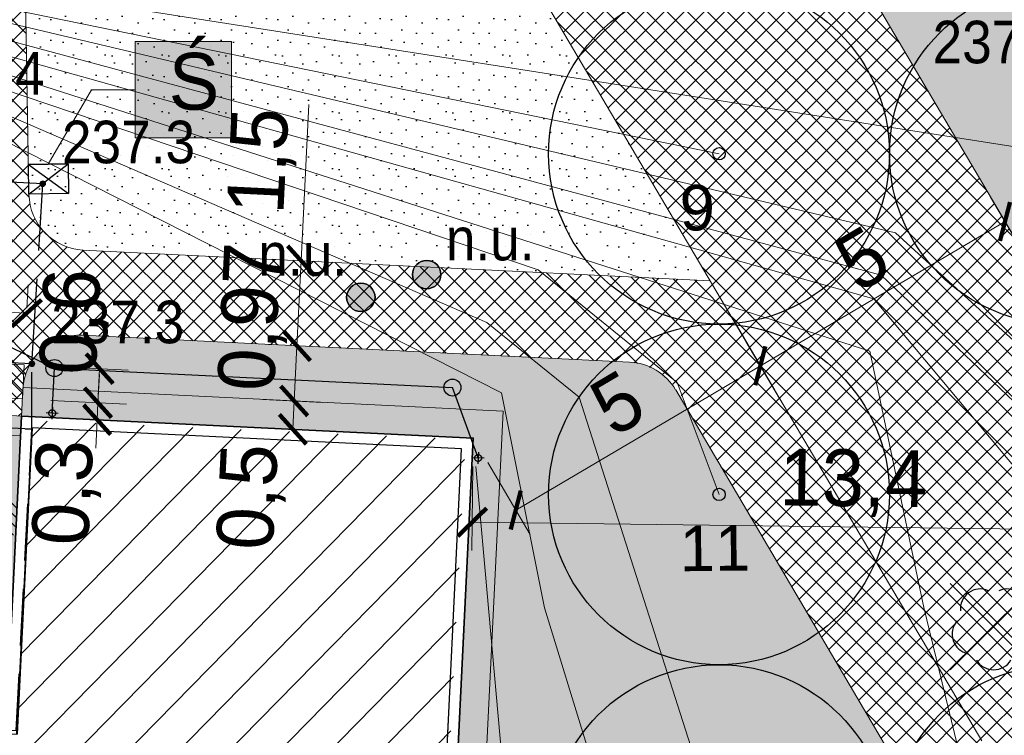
# Model space of a CAD drawing. Extents: x 40810 to 6568062, y -66833 to 5647073.
# Tile 18 of 35: x 6567800 to 6567818, y 5646984 to 5646997. Entities that reach past the tile are written whole.
import ezdxf
from ezdxf.enums import TextEntityAlignment as Align
from ezdxf.lldxf.tags import DXFTag

# ---------------------------------------------------------------- set-up
doc = ezdxf.new("R2010")
doc.units = 0
doc.header["$MEASUREMENT"] = 0
for name, pattern in [('ACAD_ISO10W100', [18, 12, -3, 0, -3]), ('KTCR02_05', [1.5, 1, -0.5]), ('KTJZ01_05', [2, 1.5, -0.5]), ('STRICHPUNKTX2', [2, 1, -0.5, 0, -0.5])]:
    doc.linetypes.add(name, pattern=pattern)
doc.layers.get('0').update_dxf_attribs({"linetype": 'CONTINUOUS'})
doc.layers.get('Defpoints').update_dxf_attribs({"linetype": 'CONTINUOUS'})
for name, color, linetype, lineweight in [('_Eko_deszczowka', 94, 'CONTINUOUS', 30), ('_EKO_DŹ_odwierty', 4, 'CONTINUOUS', 25), ('_Eko_DŹ_odwierty_obszar', 4, 'CONTINUOUS', 25), ('_EKO_DŹ_odwierty_OPIS', 3, 'CONTINUOUS', 15), ('_EKO_DŹ_poziomy', 3, 'CONTINUOUS', 20), ('A_izolacja', 5, 'CONTINUOUS', 9), ('IA_bezp', 140, 'CONTINUOUS', 20), ('l.przerywana', 104, 'ICAD_ISO03W100', 5), ('l.widokowa', 140, 'CONTINUOUS', 15), ('szraf1', 8, 'CONTINUOUS', 5), ('wymiarowanie', 176, 'CONTINUOUS', 9)]:
    doc.layers.add(name, color=color, linetype=linetype, lineweight=lineweight)
for name, color, linetype in [('B-widok', 7, 'CONTINUOUS'), ('BDOT1', 7, 'CONTINUOUS'), ('EWID_BUD', 7, 'CONTINUOUS'), ('GESUT1', 7, 'CONTINUOUS'), ('Z-zielen', 62, 'CONTINUOUS')]:
    doc.layers.add(name, color=color, linetype=linetype)
doc.styles.add('Arial_1', font='arial.ttf')
doc.styles.get("Standard").update_dxf_attribs({"font": 'GOTHIC.TTF'})
doc.styles.add('STYLE-GEO_140', font='geo_140.shx', dxfattribs={"bigfont": 'geo_140big.shx'})
tags = doc.linetypes.add('ICAD_ISO03W100', pattern=[30, 12, -18]).pattern_tags.tags
tags[6:7] = [DXFTag(74, 4), DXFTag(75, 0), DXFTag(340, '0'), DXFTag(46, 1.0), DXFTag(50, 0.0), DXFTag(44, 0.0), DXFTag(45, 0.0)]
tags[4:5] = [DXFTag(74, 4), DXFTag(75, 0), DXFTag(340, '0'), DXFTag(46, 1.0), DXFTag(50, 0.0), DXFTag(44, 0.0), DXFTag(45, 0.0)]
doc.dimstyles.new('Skala 1-50', dxfattribs={"dimtxt": 1, "dimasz": 0.5, "dimexe": 0.5, "dimexo": 0.5, "dimgap": 0.2, "dimtad": 1, "dimtxsty": 'Standard', "dimblk": 'ARCHTICK', "dimcen": 0.5, "dimclrd": 256, "dimclre": 256, "dimadec": 0, "dimazin": 0, "dimtfac": 1, "dimtdec": 1, "dimtmove": 1, "dimatfit": 3, "dimldrblk": 'ARCHTICK', "dimfxl": 1, "dimlwd": -1, "dimlwe": -1, "dimarcsym": 0})
pattern_1 = [(45, (0, 0), (-0.1767766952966, 0.1767766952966), []), (135, (0, 0), (-0.1767766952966, -0.1767766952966), [])]
pattern_2 = [(0, (0.04, 0.02), (0, 1), [0, -1]), (0, (0.36, 0.04), (0, 1), [0, -1]), (0, (0.18, 0.26), (0, 1), [0, -1]), (0, (0.4, 0.42), (0, 1), [0, -1]), (0, (0.14, 0.48), (0, 1), [0, -1]), (0, (0.22, 0.72), (0, 1), [0, -1]), (0, (0.08, 0.9), (0, 1), [0, -1]), (0, (0.4, 0.88), (0, 1), [0, -1]), (0, (0.64, 0.92), (0, 1), [0, -1]), (0, (0.76, 0.68), (0, 1), [0, -1]), (0, (0.96, 0.66), (0, 1), [0, -1]), (0, (0.96, 0.3), (0, 1), [0, -1]), (0, (0.78, 0.18), (0, 1), [0, -1]), (0, (0.5, 0.24), (0, 1), [0, -1]), (0, (0.68, 0.42), (0, 1), [0, -1]), (0, (0.5, 0.6), (0, 1), [0, -1]), (0, (0.92, 0.04), (0, 1), [0, -1])]

# ---------------------------------------------------------------- blocks, each defined once
blk = doc.blocks.new('OBOP02_1')
at = {"layer": 'BDOT1', "color": 7, "linetype": 'Continuous'}
blk.add_circle((0, 0), 0.01, dxfattribs=at)
for centre, start, end in [((-0.47, 0.647), 66, 186), ((0.47, 0.647), 354, 114), ((-0.761, -0.247), 138, 258), ((0.761, -0.247), 282, 42), ((0, -0.8), 210, 330)]:
    blk.add_arc(centre, 0.7, start, end, dxfattribs=at)
blk = doc.blocks.new('DWG_H0_11')
at = {"layer": 'BDOT1', "linetype": 'Continuous'}
blk.add_hatch(color=7, dxfattribs=at).paths.add_polyline_path([(0.09, 0, 1), (-0.09, 0, 1)], flags=16)
at = {"layer": 'BDOT1', "color": 7, "linetype": 'Continuous'}
blk.add_lwpolyline([(0.09, 0, 1), (-0.09, 0, 1)], format="xyb", close=True, dxfattribs=at)
blk = doc.blocks.new('RTPW01_1')
at = {"layer": 'BDOT1', "color": 7, "linetype": 'Continuous'}
blk.add_circle((0, 0), 0.09, dxfattribs=at)
blk.add_blockref('DWG_H0_11', (0, 0), dxfattribs=at)
blk = doc.blocks.new('DWG_H0_19')
at = {"layer": 'GESUT1', "linetype": 'Continuous'}
blk.add_hatch(color=202, dxfattribs=at).paths.add_polyline_path([(-0.5, 0, 1), (0.5, 0, 1)], flags=16)
at = {"layer": 'GESUT1', "color": 202, "linetype": 'Continuous'}
blk.add_lwpolyline([(-0.5, 0, 1), (0.5, 0, 1)], format="xyb", close=True, dxfattribs=at)
blk = doc.blocks.new('SUUS30_1')
at = {"layer": 'GESUT1', "color": 202, "linetype": 'Continuous'}
blk.add_circle((0, 0), 0.5, dxfattribs=at)
blk.add_blockref('DWG_H0_19', (0, 0), dxfattribs=at)
blk = doc.blocks.new('_ArchTick')
at = {"color": 0, "linetype": 'ByBlock', "const_width": 0.15}
blk.add_lwpolyline([(-0.5, -0.5), (0.5, 0.5)], dxfattribs=at)
blk = doc.blocks.new('*D201')
at = {"layer": 'Defpoints', "color": 0}
for p in [(6567812.706, 5646991.831), (6567813.453, 5646990.564), (6567808.4, 5646989.29)]:
    blk.add_point(p, dxfattribs=at)
at = {"layer": 'wymiarowanie'}
for p, q in [((6567812.96, 5646991.4), (6567813.707, 5646990.133)), ((6567809.147, 5646988.023), (6567813.453, 5646990.564)), ((6567808.654, 5646988.859), (6567809.401, 5646987.593))]:
    blk.add_line(p, q, dxfattribs=at)
at = {"layer": 'wymiarowanie', "linetype": 'Continuous', "xscale": 0.5, "yscale": 0.5, "zscale": 0.5}
for p, rotation in [((6567813.453, 5646990.564), 30.53847883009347), ((6567809.147, 5646988.023), 210.5384788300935)]:
    blk.add_blockref('_ArchTick', p, dxfattribs=dict(at, rotation=rotation))
at = {"layer": 'wymiarowanie', "color": 0, "linetype": 'Continuous', "insert": (6567810.938, 5646989.907), "char_height": 1, "attachment_point": 5, "rotation": 30.5385}
blk.add_mtext('5', dxfattribs=at)
blk = doc.blocks.new('*D207')
at = {"layer": 'Defpoints', "color": 0}
for p in [(6567817.76, 5646993.104), (6567818.353, 5646992.099), (6567814.047, 5646989.558)]:
    blk.add_point(p, dxfattribs=at)
at = {"layer": 'wymiarowanie'}
for p, q in [((6567818.099, 5646992.529), (6567817.506, 5646993.535)), ((6567813.453, 5646990.564), (6567817.76, 5646993.104)), ((6567813.793, 5646989.989), (6567813.199, 5646990.994))]:
    blk.add_line(p, q, dxfattribs=at)
at = {"layer": 'wymiarowanie', "linetype": 'Continuous', "xscale": 0.5, "yscale": 0.5, "zscale": 0.5}
for p, rotation in [((6567817.76, 5646993.104), 30.53847882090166), ((6567813.453, 5646990.564), 210.5384788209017)]:
    blk.add_blockref('_ArchTick', p, dxfattribs=dict(at, rotation=rotation))
at = {"layer": 'wymiarowanie', "color": 0, "linetype": 'Continuous', "insert": (6567815.244, 5646992.448), "char_height": 1, "attachment_point": 5, "rotation": 30.5385}
blk.add_mtext('5', dxfattribs=at)
blk = doc.blocks.new('*D236')
at = {"layer": 'Defpoints', "color": 0}
for p in [(6567805.368, 5646992.414), (6567805.422, 5646992.411), (6567805.349, 5646990.913)]:
    blk.add_point(p, dxfattribs=at)
at = {"layer": 'wymiarowanie'}
for p, q in [((6567805.368, 5646992.414), (6567805.503, 5646995.166)), ((6567804.923, 5646992.436), (6567804.869, 5646992.438)), ((6567805.295, 5646990.916), (6567805.368, 5646992.414)), ((6567804.85, 5646990.938), (6567804.795, 5646990.94))]:
    blk.add_line(p, q, dxfattribs=at)
at = {"layer": 'wymiarowanie', "linetype": 'Continuous', "xscale": 0.5, "yscale": 0.5, "zscale": 0.5}
for p, rotation in [((6567805.368, 5646992.414), 87.19807718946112), ((6567805.295, 5646990.916), 267.1980771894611)]:
    blk.add_blockref('_ArchTick', p, dxfattribs=dict(at, rotation=rotation))
at = {"layer": 'wymiarowanie', "color": 0, "linetype": 'Continuous', "insert": (6567804.694, 5646994.169), "char_height": 1, "attachment_point": 5, "rotation": 87.1981}
blk.add_mtext('1,5', dxfattribs=at)
blk = doc.blocks.new('*D241')
at = {"layer": 'Defpoints', "color": 0}
for p in [(6567805.349, 5646990.913), (6567804.192, 5646989.996), (6567805.247, 5646989.945)]:
    blk.add_point(p, dxfattribs=at)
at = {"layer": 'wymiarowanie'}
for p, q in [((6567804.85, 5646990.938), (6567804.795, 5646990.94)), ((6567805.295, 5646990.916), (6567805.247, 5646989.945)), ((6567804.692, 5646989.972), (6567805.746, 5646989.92))]:
    blk.add_line(p, q, dxfattribs=at)
at = {"layer": 'wymiarowanie', "linetype": 'Continuous', "xscale": 0.5, "yscale": 0.5, "zscale": 0.5}
for p, rotation in [((6567805.295, 5646990.916), 87.1980772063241), ((6567805.247, 5646989.945), 267.1980772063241)]:
    blk.add_blockref('_ArchTick', p, dxfattribs=dict(at, rotation=rotation))
at = {"layer": 'wymiarowanie', "color": 0, "linetype": 'Continuous', "insert": (6567804.547, 5646991.421), "char_height": 1, "attachment_point": 5, "rotation": 87.1981}
blk.add_mtext('0,97', dxfattribs=at)
blk = doc.blocks.new('*D242')
at = {"layer": 'Defpoints', "color": 0}
for p in [(6567804.192, 5646989.996), (6567804.225, 5646989.494), (6567805.223, 5646989.445)]:
    blk.add_point(p, dxfattribs=at)
at = {"layer": 'wymiarowanie'}
for p, q in [((6567804.692, 5646989.972), (6567805.746, 5646989.92)), ((6567805.247, 5646989.945), (6567805.223, 5646989.445)), ((6567804.725, 5646989.47), (6567805.722, 5646989.421))]:
    blk.add_line(p, q, dxfattribs=at)
at = {"layer": 'wymiarowanie', "linetype": 'Continuous', "xscale": 0.5, "yscale": 0.5, "zscale": 0.5}
for p, rotation in [((6567805.247, 5646989.945), 87.19807718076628), ((6567805.223, 5646989.445), 267.1980771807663)]:
    blk.add_blockref('_ArchTick', p, dxfattribs=dict(at, rotation=rotation))
at = {"layer": 'wymiarowanie', "color": 0, "linetype": 'Continuous', "insert": (6567804.506, 5646988.253), "char_height": 1, "attachment_point": 5, "rotation": 87.1981}
blk.add_mtext('0,5', dxfattribs=at)
blk = doc.blocks.new('*D271')
at = {"layer": 'Defpoints', "color": 0}
for p in [(6567808.4, 5646989.29), (6567821.797, 5646989.122), (6567821.779, 5646987.642)]:
    blk.add_point(p, dxfattribs=at)
at = {"layer": 'wymiarowanie'}
for p, q in [((6567808.393, 5646988.79), (6567808.375, 5646987.31)), ((6567821.791, 5646988.622), (6567821.773, 5646987.143)), ((6567808.381, 5646987.81), (6567821.779, 5646987.642))]:
    blk.add_line(p, q, dxfattribs=at)
at = {"layer": 'wymiarowanie', "linetype": 'Continuous', "xscale": 0.5, "yscale": 0.5, "zscale": 0.5}
for p, rotation in [((6567808.381, 5646987.81), 179.283242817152), ((6567821.779, 5646987.642), 359.283242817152)]:
    blk.add_blockref('_ArchTick', p, dxfattribs=dict(at, rotation=rotation))
at = {"layer": 'wymiarowanie', "color": 0, "linetype": 'Continuous', "insert": (6567815.09, 5646988.497), "char_height": 1, "attachment_point": 5, "rotation": 359.2832}
blk.add_mtext('13,4', dxfattribs=at)
blk = doc.blocks.new('*D272')
at = {"layer": 'Defpoints', "color": 0}
for p in [(6567831.553, 5646991.376), (6567808.4, 5646989.29), (6567832.261, 5646983.53)]:
    blk.add_point(p, dxfattribs=at)
at = {"layer": 'wymiarowanie'}
for p, q in [((6567831.598, 5646990.878), (6567832.305, 5646983.032)), ((6567808.444, 5646988.792), (6567809.151, 5646980.945)), ((6567809.107, 5646981.443), (6567832.261, 5646983.53))]:
    blk.add_line(p, q, dxfattribs=at)
at = {"layer": 'wymiarowanie', "linetype": 'Continuous', "xscale": 0.5, "yscale": 0.5, "zscale": 0.5}
for p, rotation in [((6567832.261, 5646983.53), 5.148944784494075), ((6567809.107, 5646981.443), 185.1489447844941)]:
    blk.add_blockref('_ArchTick', p, dxfattribs=dict(at, rotation=rotation))
at = {"layer": 'wymiarowanie', "color": 0, "linetype": 'Continuous', "insert": (6567820.614, 5646983.254), "char_height": 1, "attachment_point": 5, "rotation": 5.1489}
blk.add_mtext('23,25', dxfattribs=at)
blk = doc.blocks.new('*D277')
at = {"layer": 'Defpoints', "color": 0}
for p in [(6567805.305, 5647001.661), (6567799.729, 5646992.178)]:
    blk.add_point(p, dxfattribs=at)
at = {"layer": 'wymiarowanie'}
blk.add_line((6567803.61, 5646998.779), (6567805.305, 5647001.661), dxfattribs=at)
at = {"layer": 'wymiarowanie', "linetype": 'Continuous', "xscale": 0.5, "yscale": 0.5, "zscale": 0.5, "rotation": 59.54507785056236}
blk.add_blockref('_ArchTick', (6567805.305, 5647001.661), dxfattribs=at)
at = {"layer": 'wymiarowanie', "color": 0, "linetype": 'Continuous', "insert": (6567803.6, 5647000.143), "char_height": 1, "attachment_point": 5, "rotation": 59.5451}
blk.add_mtext('R11', dxfattribs=at)
blk = doc.blocks.new('*D287')
at = {"layer": 'Defpoints', "color": 0}
for p in [(6567788.91, 5646991.646), (6567800.537, 5646991.49), (6567800.517, 5646991.077)]:
    blk.add_point(p, dxfattribs=at)
at = {"layer": 'wymiarowanie'}
for p, q in [((6567788.934, 5646992.145), (6567788.955, 5646992.557)), ((6567788.93, 5646992.058), (6567800.537, 5646991.49)), ((6567800.541, 5646991.577), (6567800.561, 5646991.989))]:
    blk.add_line(p, q, dxfattribs=at)
at = {"layer": 'wymiarowanie', "linetype": 'Continuous', "xscale": 0.5, "yscale": 0.5, "zscale": 0.5}
for p, rotation in [((6567788.93, 5646992.058), 177.1980771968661), ((6567800.537, 5646991.49), 357.1980771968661)]:
    blk.add_blockref('_ArchTick', p, dxfattribs=dict(at, rotation=rotation))
at = {"layer": 'wymiarowanie', "color": 0, "linetype": 'Continuous', "insert": (6567793.308, 5646992.615), "char_height": 1, "attachment_point": 5, "rotation": 357.1981}
blk.add_mtext('11,62', dxfattribs=at)
blk = doc.blocks.new('*D335')
at = {"layer": 'Defpoints', "color": 0}
for p in [(6567800.492, 5646990.578), (6567800.463, 5646989.979), (6567801.793, 5646989.914)]:
    blk.add_point(p, dxfattribs=at)
at = {"layer": 'wymiarowanie'}
for p, q in [((6567800.992, 5646990.554), (6567802.322, 5646990.489)), ((6567801.822, 5646990.513), (6567801.793, 5646989.914)), ((6567800.962, 5646989.954), (6567802.292, 5646989.889))]:
    blk.add_line(p, q, dxfattribs=at)
at = {"layer": 'wymiarowanie', "linetype": 'Continuous', "xscale": 0.5, "yscale": 0.5, "zscale": 0.5}
for p, rotation in [((6567801.822, 5646990.513), 87.1980772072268), ((6567801.793, 5646989.914), 267.1980772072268)]:
    blk.add_blockref('_ArchTick', p, dxfattribs=dict(at, rotation=rotation))
at = {"layer": 'wymiarowanie', "color": 0, "linetype": 'Continuous', "insert": (6567801.389, 5646991.336), "char_height": 1, "attachment_point": 5, "rotation": 87.1981}
blk.add_mtext('0,6', dxfattribs=at)
blk = doc.blocks.new('*D336')
at = {"layer": 'Defpoints', "color": 0}
for p in [(6567800.463, 5646989.979), (6567800.448, 5646989.679), (6567801.778, 5646989.614)]:
    blk.add_point(p, dxfattribs=at)
at = {"layer": 'wymiarowanie'}
for p, q in [((6567801.793, 5646989.914), (6567801.818, 5646990.413)), ((6567800.962, 5646989.954), (6567802.292, 5646989.889)), ((6567801.793, 5646989.914), (6567801.778, 5646989.614)), ((6567800.948, 5646989.655), (6567802.278, 5646989.59)), ((6567801.778, 5646989.614), (6567801.754, 5646989.115))]:
    blk.add_line(p, q, dxfattribs=at)
at = {"layer": 'wymiarowanie', "linetype": 'Continuous', "xscale": 0.5, "yscale": 0.5, "zscale": 0.5}
for p, rotation in [((6567801.793, 5646989.914), 267.1980772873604), ((6567801.778, 5646989.614), 87.19807728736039)]:
    blk.add_blockref('_ArchTick', p, dxfattribs=dict(at, rotation=rotation))
at = {"layer": 'wymiarowanie', "color": 0, "linetype": 'Continuous', "insert": (6567801.256, 5646988.331), "char_height": 1, "attachment_point": 5, "rotation": 87.1981}
blk.add_mtext('0,3', dxfattribs=at)

msp = doc.modelspace()

# ---------------------------------------------------------------- hatches: boundary and pattern name
at = {"layer": 'IA_bezp', "linetype": 'Continuous'}
h = msp.add_hatch(dxfattribs=at)
h.set_pattern_fill('ANSI31', color=256, angle=90)
h.set_pattern_definition([(135, (6567788.04568, 5646968.90935), (-0.08838835, -0.08838835), [])])
h.paths.add_polyline_path([(6567790.814, 5646971.83), (6567790.89, 5646973.378), (6567791.489, 5646973.348), (6567791.443, 5646972.4), (6567793.341, 5646972.307), (6567793.387, 5646973.256), (6567793.986, 5646973.226), (6567793.911, 5646971.678)])
h.paths.add_polyline_path([(6567796.468, 5646990.174), (6567796.497, 5646990.774), (6567800.492, 5646990.578), (6567800.463, 5646989.979)])
h.paths.add_polyline_path([(6567790.231, 5646969.105), (6567790.26, 5646969.704), (6567794.255, 5646969.509), (6567794.226, 5646968.909)])
h.paths.add_polyline_path([(6567796.35, 5646987.777), (6567796.38, 5646988.376), (6567800.375, 5646988.181), (6567800.346, 5646987.582)])
h.paths.add_polyline_path([(6567788.046, 5646971.515), (6567788.143, 5646973.512), (6567788.743, 5646973.483), (6567788.645, 5646971.485)])
h.paths.add_polyline_path([(6567796.036, 5646971.123), (6567796.134, 5646973.121), (6567796.733, 5646973.092), (6567796.635, 5646971.094)])
at = {"layer": 'szraf1', "true_color": 0xc7c8ca}
h = msp.add_hatch(dxfattribs=at)
h.set_pattern_fill('ANSI37', color=9, scale=2, style=0)
h.set_pattern_definition(pattern_1)
h.paths.add_polyline_path([(6567823.29, 5646949.789), (6567823.25, 5646947.076), (6567815.665, 5646947.38, 0.196657), (6567818.004, 5646952.37), (6567818.832, 5646976.873, 0.160815), (6567817.35, 5646983.958), (6567809.203, 5646997.768, 0.265433), (6567799.729, 5647003.178), (6567753.063, 5647002.39, 0.208172), (6567747.98, 5647000.075), (6567747.21, 5647008.79), (6567747.35, 5647008.792, 0.163859), (6567751.584, 5647007.366), (6567799.729, 5647008.178, -0.27448), (6567813.51, 5647000.308), (6567821.657, 5646986.499, -0.142644), (6567823.867, 5646977.829), (6567822.996, 5646952.047, 0.081845)])
at = {"layer": 'szraf1', "linetype": 'Continuous'}
h = msp.add_hatch(dxfattribs=at)
h.set_pattern_fill('ANSI37', color=40, scale=2, style=0)
h.set_pattern_definition(pattern_1)
h.paths.add_polyline_path([(6567813.016, 5646947.486), (6567815.626, 5646947.346, 0.207654), (6567818.004, 5646952.371), (6567818.87, 5646977.998, 0.142644), (6567817.35, 5646983.958), (6567812.57, 5646992.062), (6567801.529, 5646992.602, -0.395059), (6567800.578, 5646993.584), (6567800.416, 5647003.157), (6567796.416, 5647003.124), (6567796.572, 5646993.912, -0.419182), (6567795.572, 5646992.895), (6567776.232, 5646993.84), (6567775.17, 5646972.145), (6567787.446, 5646971.544), (6567787.305, 5646968.647), (6567797.093, 5646968.168), (6567797.235, 5646971.065), (6567815.626, 5646970.165, -0.399962), (6567817.053, 5646968.667), (6567816.505, 5646952.421, -0.299344)])
h.paths.add_polyline_path([(6567795.834, 5646973.136), (6567797.332, 5646973.062), (6567797.308, 5646972.563), (6567815.631, 5646971.666, 0.418657), (6567817.204, 5646973.114), (6567817.371, 5646978.049, 0.142644), (6567816.058, 5646983.196), (6567812.161, 5646989.802, 0.297098), (6567811.15, 5646990.629), (6567801.519, 5646991.101, 0.414214), (6567800.471, 5646990.151), (6567800.448, 5646989.679), (6567794.595, 5646989.966), (6567794.667, 5646991.436), (6567781.462, 5646992.082), (6567777.657, 5646992.268), (6567776.742, 5646973.57), (6567787.52, 5646973.042), (6567787.537, 5646973.529), (6567789.042, 5646973.456), (6567788.876, 5646970.072), (6567795.668, 5646969.74)], flags=16)
h = msp.add_hatch(dxfattribs=at)
h.set_pattern_fill('GRAVL1', color=256, style=0)
h.set_pattern_definition([(228.0128, (0.72, 1), (-7.99999823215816, -9.00000134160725), [0.134536, -13.319088]), (184.9697, (0.63, 0.9), (12.00000105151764, 0.99999130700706), [0.230868, -22.855925]), (132.5104, (0.4, 0.88), (9.9999907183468, -11.0000086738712), [0.162788, -16.116032]), (267.2737, (0.01, 0.63), (0.9999960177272, 20.00000029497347), [0.210238, -20.813558]), (292.8337, (0, 0.42), (-5.00000990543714, 11.99999641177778), [0.206155, -20.409373]), (357.2737, (0.08, 0.23), (-20.00000029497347, 0.9999960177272), [0.210238, -20.813558]), (37.6942, (0.29, 0.22), (-13.00000734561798, -9.99999040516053), [0.278029, -27.524849]), (72.2553, (0.51, 0.39), (7.00001076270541, 21.99999623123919), [0.262488, -25.986321]), (121.4296, (0.59, 0.64), (-8.00000823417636, 12.99999503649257), [0.21095, -20.884073]), (175.2364, (0.48, 0.82), (11.0000009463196, -0.9999915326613), [0.240832, -11.800763]), (222.3974, (0.24, 0.84), (-12.00000735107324, -10.99999208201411), [0.311448, -30.833375]), (138.8141, (1, 0.62), (-7.0000029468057, 5.9999973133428), [0.106301, -10.523844]), (171.4692, (0.92, 0.69), (12.99999828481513, -2.0000079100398), [0.202237, -20.021511]), (225, (0.72, 0.72), (-2e-16, -1.00000030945), [0.141421, -1.272792]), (203.1986, (0.65, 0.84), (4.999999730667, 2.0000013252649), [0.076158, -7.539615]), (291.8014, (0.58, 0.81), (-0.9999999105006, 3.0000002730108), [0.107703, -5.277462]), (30.9638, (0.62, 0.71), (2.999998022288, 2.0000024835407), [0.174929, -5.656023]), (161.5651, (0.77, 0.8), (2.000000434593, -0.999998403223), [0.126491, -3.035787]), (16.3895, (0, 0.81), (10.00000219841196, 2.99999270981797), [0.1772, -17.542845]), (70.3462, (0.17, 0.86), (-3.99999524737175, -11.0000021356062), [0.148661, -14.717408]), (293.1986, (0.77, 1), (-2.0000013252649, 4.999999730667), [0.152315, -7.463458]), (343.6105, (0.83, 0.86), (-10.00000219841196, 2.99999270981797), [0.1772, -17.542845]), (339.444, (0, 0.19), (-5.0000018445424, 1.9999959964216), [0.17088, -8.373124]), (294.7751, (0.16, 0.13), (-4.99999218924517, 11.0000034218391), [0.143178, -14.174643]), (66.8014, (0.78, 0), (2.0000013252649, 4.999999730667), [0.152315, -7.463458]), (17.354, (0.84, 0.14), (-13.00000201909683, -3.9999945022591), [0.167631, -16.595424]), (69.444, (0.29, 0), (-1.9999959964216, -5.0000018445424), [0.08544, -8.458564]), (101.3099, (0.72, 0), (-0.9999976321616, 4.000000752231), [0.05099, -5.048029]), (165.9638, (0.71, 0.05), (3.00000054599, -0.999998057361), [0.206155, -3.91695]), (186.009, (0.51, 0.1), (9.99999975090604, 0.99999931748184), [0.19105, -18.913923]), (303.6901, (0.62, 0.62), (-1.000001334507, 1.999999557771), [0.144222, -3.461329]), (353.1572, (0.7, 0.5), (16.99999936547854, -2.00000799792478), [0.251794, -24.927563]), (60.9454, (0.95, 0.47), (-4.0000000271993, -7.0000003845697), [0.102956, -10.192674]), (90, (1, 0.56), (-1, 1), [0.06, -0.94]), (120.2564, (0.49, 0.13), (3.9999948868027, -7.00000245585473), [0.138924, -13.75352]), (48.0128, (0.42, 0.25), (7.99999823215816, 9.00000134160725), [0.269072, -13.184552]), (0, (0.6, 0.45), (1, 1), [0.26, -0.74]), (325.3048, (0.86, 0.45), (-9.9999942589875, 7.00000860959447), [0.158114, -15.653274]), (254.0546, (0.99, 0.36), (-0.9999998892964, -4.0000001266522), [0.145602, -7.134508]), (207.646, (0.95, 0.22), (-18.99999580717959, -10.00000771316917), [0.237065, -23.469474]), (175.4261, (0.74, 0.11), (-13.00000055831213, 0.99999480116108), [0.250799, -24.829074])])
h.paths.add_polyline_path([(6567797.308, 5646972.563), (6567797.332, 5646973.062), (6567807.581, 5646972.561), (6567808.4, 5646989.29), (6567800.448, 5646989.679), (6567800.473, 5646990.179), (6567808.923, 5646989.765), (6567808.056, 5646972.037)])
at = {"layer": 'wymiarowanie', "linetype": 'Continuous', "true_color": 0xffffff}
msp.add_hatch(color=7, dxfattribs=at).paths.add_polyline_path([(6567802.446, 5646994.579), (6567804.146, 5646994.579), (6567804.146, 5646996.273), (6567802.446, 5646996.273)])
at = {"layer": 'wymiarowanie', "linetype": 'Continuous', "true_color": 0xc7c8ca}
h = msp.add_hatch(color=9, dxfattribs=at)
edge = h.paths.add_edge_path()
edge.add_line((6567788.571, 5646984.869), (6567788.839, 5646990.189))
edge.add_line((6567788.839, 5646990.189), (6567788.864, 5646990.188))
edge.add_line((6567788.864, 5646990.188), (6567788.91, 5646991.646))
edge.add_line((6567788.91, 5646991.646), (6567793.648, 5646991.414))
edge.add_line((6567793.648, 5646991.414), (6567793.579, 5646990.015))
edge.add_line((6567793.579, 5646990.015), (6567800.448, 5646989.679))
edge.add_line((6567800.448, 5646989.679), (6567800.445, 5646989.621))
edge.add_line((6567800.445, 5646989.621), (6567800.185, 5646984.3))
edge.add_line((6567800.185, 5646984.3), (6567788.578, 5646984.869))
at = {"layer": 'wymiarowanie'}
h = msp.add_hatch(dxfattribs=at)
h.set_pattern_fill('ANSI31', color=256, scale=0.2, angle=0.5385, style=0)
h.set_pattern_definition([(45.5385, (6567928.101, 5646924.28844), (-0.4532128, 0.444773), [])])
h.paths.add_polyline_path([(6567788.543, 5646990.137), (6567778.272, 5646990.514), (6567777.475, 5646974.235), (6567807.453, 5646973.087), (6567808.262, 5646989.27), (6567800.654, 5646989.6), (6567800.372, 5646984.209), (6567788.346, 5646984.761)])
at = {"layer": 'Z-zielen', "linetype": 'Continuous'}
h = msp.add_hatch(dxfattribs=at)
h.set_pattern_fill('STIPPLE', color=256, style=0)
h.set_pattern_definition(pattern_2)
h.paths.add_polyline_path([(6567834.6, 5646957.495), (6567823.191, 5646957.827), (6567823.445, 5646965.336), (6567828.442, 5646965.168), (6567828.864, 5646977.66), (6567823.867, 5646977.829, 0.142655), (6567821.657, 5646986.499), (6567813.237, 5647000.769, 0.26076), (6567799.458, 5647008.176), (6567751.703, 5647007.367), (6567753.913, 5647007.405), (6567751.011, 5647008.834), (6567829.898, 5647009.741)])
h.paths.add_polyline_path([(6567821.79, 5646988.53), (6567828.8, 5646988.46), (6567828.94, 5647000.44), (6567821.94, 5647000.52)], flags=16)
h.paths.add_polyline_path([(6567821.94, 5647003.02), (6567820.471, 5647003.038), (6567820.304, 5646991.747), (6567818.548, 5646991.769), (6567820.448, 5646988.547), (6567821.79, 5646988.53)], flags=16)
h.paths.add_polyline_path([(6567829.53, 5646985.826, 1), (6567825.131, 5646985.826, 1)], flags=16)
h.paths.add_polyline_path([(6567821.94, 5647003.02), (6567825.04, 5647003.02), (6567825.04, 5647000.52), (6567821.94, 5647000.52)], flags=16)
edge = h.paths.add_edge_path()
edge.add_arc((6567747.432, 5647001.681), 7.112, 279.1409, 5.919, ccw=False)
edge.add_line((6567748.561, 5646994.662), (6567748.006, 5647000.103))
edge.add_arc((6567753.178, 5646995.4), 6.991, 91.0011, 137.7188, ccw=False)
edge.add_line((6567753.056, 5647002.39), (6567754.503, 5647002.414))
h = msp.add_hatch(dxfattribs=at)
h.set_pattern_fill('STIPPLE', color=256, style=0)
h.set_pattern_definition(pattern_2)
h.paths.add_polyline_path([(6567800.416, 5647003.157), (6567800.574, 5646993.782, 0.439857), (6567801.529, 5646992.602), (6567812.57, 5646992.062), (6567809.203, 5646997.768, 0.248789)])
h = msp.add_hatch(dxfattribs=at)
h.set_pattern_fill('STIPPLE', color=256, style=0)
h.set_pattern_definition(pattern_2)
edge = h.paths.add_edge_path()
edge.add_line((6567800.473, 5646990.179), (6567808.923, 5646989.765))
edge.add_line((6567808.923, 5646989.765), (6567808.056, 5646972.037))
edge.add_line((6567808.056, 5646972.037), (6567815.705, 5646971.664))
edge.add_arc((6567815.706, 5646973.163), 1.498, 269.941, 358.1248)
edge.add_line((6567817.204, 5646973.114), (6567817.376, 5646978.369))
edge.add_arc((6567807.876, 5646978.369), 9.5, 0, 30.5385)
edge.add_line((6567816.058, 5646983.196), (6567811.963, 5646990.139))
edge.add_arc((6567811.101, 5646989.63), 1, 30.5385, 87.1981)
edge.add_line((6567811.15, 5646990.629), (6567801.519, 5646991.101))
edge.add_arc((6567801.47, 5646990.102), 1, 87.1981, 175.5974)

# ---------------------------------------------------------------- linework, layer by layer
at = {"layer": '_Eko_deszczowka', "linetype": 'Continuous'}
for p, q in [((6567795.451, 5646993.198), (6567801.026, 5646990.524)), ((6567800.987, 5646989.728), (6567801.026, 5646990.524)), ((6567801.026, 5646990.524), (6567808.033, 5646990.181)), ((6567808.485, 5646988.94), (6567808.033, 5646990.181))]:
    msp.add_line(p, q, dxfattribs=at)
at = {"layer": '_Eko_deszczowka', "linetype": 'STRICHPUNKTX2', "ltscale": 5}
for p, q in [((6567801.092, 5646989.723), (6567800.882, 5646989.733)), ((6567800.992, 5646989.833), (6567800.982, 5646989.623)), ((6567808.49, 5646989.045), (6567808.48, 5646988.835)), ((6567808.59, 5646988.935), (6567808.38, 5646988.945))]:
    msp.add_line(p, q, dxfattribs=at)
at = {"layer": '_Eko_deszczowka', "linetype": 'Continuous'}
for centre in [(6567801.026, 5646990.524), (6567808.033, 5646990.181)]:
    msp.add_circle(centre, 0.15, dxfattribs=at)
at = {"layer": '_Eko_deszczowka', "linetype": 'STRICHPUNKTX2', "ltscale": 5}
for centre in [(6567800.987, 5646989.728), (6567808.485, 5646988.94)]:
    msp.add_circle(centre, 0.06, dxfattribs=at)
at = {"layer": '_EKO_DŹ_odwierty'}
for centre in [(6567812.726, 5646994.299), (6567812.726, 5646988.299)]:
    msp.add_circle(centre, 0.108, dxfattribs=at)
at = {"layer": '_Eko_DŹ_odwierty_obszar'}
for centre in [(6567812.726, 5646994.299), (6567818.726, 5646994.299), (6567812.726, 5646988.299), (6567812.726, 5646982.299), (6567818.726, 5646982.299)]:
    msp.add_circle(centre, 3, dxfattribs=at)
at = {"layer": '_EKO_DŹ_poziomy'}
for points in [[(6567818.726, 5646994.299), (6567798.314, 5646997.496), (6567794.179, 5646997.593), (6567788.287, 5646997.966), (6567787.056, 5646997.919), (6567783.282, 5646997.631), (6567782.934, 5646997.642), (6567782.729, 5646997.671)], [(6567812.726, 5646994.299), (6567798.316, 5646997.244), (6567794.194, 5646997.341), (6567788.312, 5646997.713), (6567787.102, 5646997.667), (6567783.317, 5646997.378), (6567782.937, 5646997.39), (6567782.716, 5646997.421)], [(6567824.726, 5646982.299), (6567820.403, 5646988.73), (6567815.831, 5646992.903), (6567798.4, 5646997.036), (6567787.148, 5646997.415), (6567783.353, 5646997.125), (6567782.94, 5646997.138), (6567782.702, 5646997.172)], [(6567824.726, 5646976.299), (6567819.644, 5646988.286), (6567815.58, 5646992.158), (6567798.389, 5646996.785), (6567787.183, 5646997.162), (6567783.388, 5646996.872), (6567782.943, 5646996.886), (6567782.689, 5646996.922)], [(6567818.726, 5646982.299), (6567818.716, 5646987.838), (6567815.452, 5646991.742), (6567798.378, 5646996.533), (6567787.218, 5646996.909), (6567783.424, 5646996.619), (6567782.945, 5646996.634), (6567782.675, 5646996.673)], [(6567818.755, 5646976.346), (6567816.332, 5646986.309), (6567815.382, 5646990.823), (6567798.366, 5646996.282), (6567787.254, 5646996.655), (6567783.459, 5646996.366), (6567782.948, 5646996.382), (6567782.662, 5646996.423)], [(6567812.726, 5646988.299), (6567811.986, 5646990.268), (6567809.54, 5646992.252), (6567798.353, 5646996.032), (6567787.24, 5646996.406), (6567783.446, 5646996.116), (6567782.935, 5646996.132), (6567782.648, 5646996.173)], [(6567812.726, 5646982.299), (6567810.263, 5646990.012), (6567808.641, 5646991.325), (6567798.34, 5646995.783), (6567787.227, 5646996.156), (6567783.432, 5646995.866), (6567782.921, 5646995.883), (6567782.635, 5646995.924)], [(6567812.726, 5646976.299), (6567809.654, 5646986.303), (6567808.894, 5646990.088), (6567798.53, 5646995.348), (6567788.373, 5646995.744), (6567783.419, 5646995.617), (6567782.908, 5646995.633), (6567782.621, 5646995.674)]]:
    msp.add_lwpolyline(points, dxfattribs=at)
at = {"layer": 'A_izolacja', "lineweight": 35}
msp.add_lwpolyline([(6567800.448, 5646989.679), (6567808.4, 5646989.29), (6567807.581, 5646972.561), (6567777.266, 5646974.045), (6567778.082, 5646990.716), (6567788.839, 5646990.189), (6567788.578, 5646984.869), (6567800.184, 5646984.284)], close=True, dxfattribs=at)
at = {"layer": 'B-widok'}
msp.add_lwpolyline([(6567800.569, 5646994.106), (6567801.265, 5646994.118), (6567801.274, 5646993.596), (6567800.578, 5646993.584), (6567801.265, 5646994.118), (6567800.569, 5646994.106), (6567801.274, 5646993.596), (6567800.578, 5646993.584), (6567800.569, 5646994.106)], dxfattribs=at)
at = {"layer": 'BDOT1', "color": 7, "linetype": 'KTJZ01_05'}
msp.add_lwpolyline([(6567748.58, 5646987.49), (6567748.8, 5646984.74), (6567767.38, 5646989.77), (6567776.79, 5646991.74), (6567800.63, 5646990.6), (6567800.82, 5646993.77), (6567776.54, 5646994.91), (6567766.35, 5646992.81)], close=True, dxfattribs=at)
at = {"layer": 'BDOT1', "color": 7, "linetype": 'KTCR02_05'}
for points in [[(6567775.7, 5646971.27), (6567791.38, 5646970.24), (6567793.12, 5646970.12), (6567796.16, 5646969.94), (6567807.07, 5646969.08), (6567807.34, 5646972.81), (6567795.3, 5646973.39), (6567795.25, 5646971.9), (6567793.77, 5646971.97), (6567790.9, 5646972.11), (6567789.37, 5646972.19), (6567789.46, 5646973.67), (6567777.32, 5646974.25), (6567778.22, 5646990.51), (6567785.79, 5646990.17), (6567788.64, 5646989.99), (6567790.019, 5646989.932), (6567800.63, 5646989.45), (6567800.63, 5646990.6), (6567776.79, 5646991.74)], [(6567789.87, 5646986.7), (6567792.34, 5646986.58), (6567792.24, 5646984.47), (6567800.35, 5646984.14), (6567800.63, 5646989.45), (6567790.019, 5646989.932)]]:
    msp.add_lwpolyline(points, close=True, dxfattribs=at)
at = {"layer": 'EWID_BUD', "color": 7, "linetype": 'Continuous'}
msp.add_lwpolyline([(6567777.37, 5646974.21), (6567807.41, 5646972.83), (6567808.19, 5646989.1), (6567800.63, 5646989.47), (6567800.36, 5646984.07), (6567792.27, 5646984.47), (6567789.72, 5646984.59), (6567788.37, 5646984.66), (6567788.63, 5646990), (6567785.79, 5646990.17), (6567778.23, 5646990.51)], close=True, dxfattribs=at)
at = {"layer": 'IA_bezp', "linetype": 'Continuous'}
msp.add_lwpolyline([(6567796.497, 5646990.774), (6567796.468, 5646990.174), (6567800.463, 5646989.979), (6567800.492, 5646990.578), (6567796.497, 5646990.774)], dxfattribs=at)
at = {"layer": 'l.przerywana', "color": 7}
msp.add_lwpolyline([(6567800.638, 5646989.47), (6567808.19, 5646989.1), (6567807.391, 5646972.77), (6567777.475, 5646974.235), (6567778.272, 5646990.506), (6567788.629, 5646989.999), (6567788.369, 5646984.679), (6567800.374, 5646984.074), (6567800.638, 5646989.47)], dxfattribs=at)
at = {"layer": 'l.widokowa', "color": 5, "linetype": 'Continuous'}
for p, q in [((6567800.578, 5646993.584), (6567800.415, 5647003.192)), ((6567801.529, 5646992.602), (6567812.57, 5646992.062)), ((6567801.519, 5646991.101), (6567811.15, 5646990.629))]:
    msp.add_line(p, q, dxfattribs=at)
at = {"layer": 'l.widokowa', "color": 5}
for p, q in [((6567821.657, 5646986.499), (6567813.51, 5647000.308)), ((6567817.35, 5646983.958), (6567809.203, 5646997.768)), ((6567800.184, 5646984.284), (6567800.471, 5646990.151)), ((6567816.058, 5646983.196), (6567811.963, 5646990.139))]:
    msp.add_line(p, q, dxfattribs=at)
at = {"layer": 'l.widokowa', "color": 5, "linetype": 'Continuous'}
msp.add_lwpolyline([(6567808.056, 5646972.037), (6567808.923, 5646989.765), (6567800.473, 5646990.179)], dxfattribs=at)
at = {"layer": 'l.widokowa', "color": 5}
for points in [[(6567796.193, 5646989.887), (6567801.792, 5646989.613)], [(6567796.176, 5646989.538), (6567800.431, 5646989.33)]]:
    msp.add_lwpolyline(points, dxfattribs=at)
at = {"layer": 'l.widokowa', "color": 5, "linetype": 'Continuous'}
for centre, start, end in [((6567801.578, 5646993.601), 180.9703, 267.1981), ((6567801.47, 5646990.102), 87.1981, 177.1981), ((6567811.101, 5646989.63), 30.5385, 87.1981)]:
    msp.add_arc(centre, 1, start, end, dxfattribs=at)
at = {"layer": 'wymiarowanie', "color": 1, "linetype": 'Continuous', "lineweight": 30}
for p, q in [((6567816.795, 5646986.728), (6567818.316, 5646985.207)), ((6567816.795, 5646985.207), (6567818.316, 5646986.728))]:
    msp.add_line(p, q, dxfattribs=at)
at = {"layer": 'wymiarowanie', "color": 7, "linetype": 'Continuous'}
msp.add_lwpolyline([(6567802.446, 5646994.579), (6567804.146, 5646994.579), (6567804.146, 5646996.273), (6567802.446, 5646996.273)], close=True, dxfattribs=at)
msp.add_lwpolyline([(6567802.446, 5646995.426), (6567801.678, 5646995.426), (6567800.917, 5646994.112)], dxfattribs=at)
at = {"layer": 'wymiarowanie', "color": 1, "linetype": 'ACAD_ISO10W100', "ltscale": 0.3}
msp.add_arc((6567796.86, 5646947.89), 75, 29.26094, 153.76929, dxfattribs=at)

# ---------------------------------------------------------------- block references
at = {"layer": 'BDOT1', "color": 7, "linetype": 'Continuous', "xscale": 0.5, "yscale": 0.5, "zscale": 0.5}
for name, p in [('RTPW01_1', (6567800.82, 5646993.77)), ('RTPW01_1', (6567800.63, 5646990.6)), ('OBOP02_1', (6567817.56, 5646985.96))]:
    msp.add_blockref(name, p, dxfattribs=at)
at = {"layer": 'GESUT1', "color": 202, "linetype": 'Continuous', "xscale": 0.5, "yscale": 0.5, "zscale": 0.5}
for p in [(6567807.58, 5646992.17), (6567806.42, 5646991.77)]:
    msp.add_blockref('SUUS30_1', p, dxfattribs=at)

# ---------------------------------------------------------------- texts
at = {"layer": '_EKO_DŹ_odwierty_OPIS', "color": 3, "char_height": 0.8, "width": 1.70754, "attachment_point": 1, "rotation": 0.6593, "style": 'Arial_1'}
for s, insert in [('9', (6567812.027, 5646993.745)), ('11', (6567812.027, 5646987.745))]:
    msp.add_mtext(s, dxfattribs=dict(at, insert=insert))
at = {"layer": 'BDOT1', "color": 7, "linetype": 'Continuous', "style": 'STYLE-GEO_140', "width": 0.93328}
for s, p in [('237.1', (6567817.656, 5646996.265)), ('237.4', (6567799.683, 5646995.715)), ('237.3', (6567802.33, 5646994.505)), ('237.3', (6567802.14, 5646991.335))]:
    msp.add_text(s, height=0.75, dxfattribs=at).set_placement(p, align=Align.MIDDLE_CENTER)
at = {"layer": 'GESUT1', "color": 250, "linetype": 'Continuous', "style": 'STYLE-GEO_140', "width": 0.93328}
for p in [(6567808.697, 5646992.795), (6567805.397, 5646992.525)]:
    msp.add_text('n.u.', height=0.75, dxfattribs=at).set_placement(p, align=Align.MIDDLE_CENTER)
at = {"layer": 'wymiarowanie', "color": 7, "linetype": 'Continuous', "insert": (6567803.037, 5646996.074), "char_height": 1, "width": 2.94249, "attachment_point": 1}
msp.add_mtext('Ś', dxfattribs=at)

# ---------------------------------------------------------------- dimensions: what is measured, and where the dimension line sits
at = {"layer": 'wymiarowanie', "linetype": 'Continuous'}
dim = msp.add_radius_dim(center=(6567799.729, 5646992.178), mpoint=(6567805.305, 5647001.661), dimstyle='Skala 1-50', dxfattribs=at)
dim.commit()
dim.dimension.update_dxf_attribs({"geometry": '*D277', "text_midpoint": (6567805.103, 5647001.776), "dimtype": 164})
for base, p1, p2, angle, picture, middle, dimtype in [((6567805.368, 5646992.414), (6567805.349, 5646990.913), (6567805.422, 5646992.411), 87.1981, '*D236', (6567805.482, 5646994.131), 161), ((6567800.537, 5646991.49), (6567788.91, 5646991.646), (6567800.517, 5646991.077), 357.1981, '*D287', (6567793.271, 5646991.845), 161), ((6567805.247, 5646989.945), (6567805.349, 5646990.913), (6567804.192, 5646989.996), 87.1981, '*D241', (6567805.317, 5646991.383), 160), ((6567805.223, 5646989.445), (6567804.192, 5646989.996), (6567804.225, 5646989.494), 87.1981, '*D242', (6567805.276, 5646988.215), 160)]:
    dim = msp.add_linear_dim(base=base, p1=p1, p2=p2, angle=angle, dimstyle='Skala 1-50', dxfattribs=at)
    dim.commit()
    dim.dimension.update_dxf_attribs({"geometry": picture, "text_midpoint": middle, "dimtype": dimtype})
for p1, p2, distance, picture, middle in [((6567814.047, 5646989.558), (6567818.353, 5646992.099), 1.168, '*D207', (6567815.244, 5646992.448)), ((6567808.4, 5646989.29), (6567831.553, 5646991.376), -7.879, '*D272', (6567820.614, 5646983.254)), ((6567808.4, 5646989.29), (6567821.797, 5646989.122), -1.48, '*D271', (6567815.09, 5646988.497))]:
    dim = msp.add_aligned_dim(p1=p1, p2=p2, distance=distance, dimstyle='Skala 1-50', dxfattribs=at)
    dim.commit()
    dim.dimension.update_dxf_attribs({"geometry": picture, "text_midpoint": middle})
at = {"layer": 'wymiarowanie', "color": 7, "linetype": 'Continuous'}
for base, p1, p2, picture, middle, dimtype in [((6567801.793, 5646989.914), (6567800.492, 5646990.578), (6567800.463, 5646989.979), '*D335', (6567802.159, 5646991.298), 161), ((6567801.778, 5646989.614), (6567800.463, 5646989.979), (6567800.448, 5646989.679), '*D336', (6567802.026, 5646988.293), 160)]:
    dim = msp.add_linear_dim(base=base, p1=p1, p2=p2, angle=267.1981, dimstyle='Skala 1-50', dxfattribs=at)
    dim.commit()
    dim.dimension.update_dxf_attribs({"geometry": picture, "text_midpoint": middle, "dimtype": dimtype})
at = {"layer": 'wymiarowanie', "linetype": 'Continuous'}
dim = msp.add_aligned_dim(p1=(6567808.4, 5646989.29), p2=(6567812.706, 5646991.831), distance=-1.471, dimstyle='Skala 1-50', override={"dimtmove": 2}, dxfattribs=at)
dim.commit()
dim.dimension.update_dxf_attribs({"geometry": '*D201', "text_midpoint": (6567810.938, 5646989.907)})

doc.saveas('drawing.dxf')
